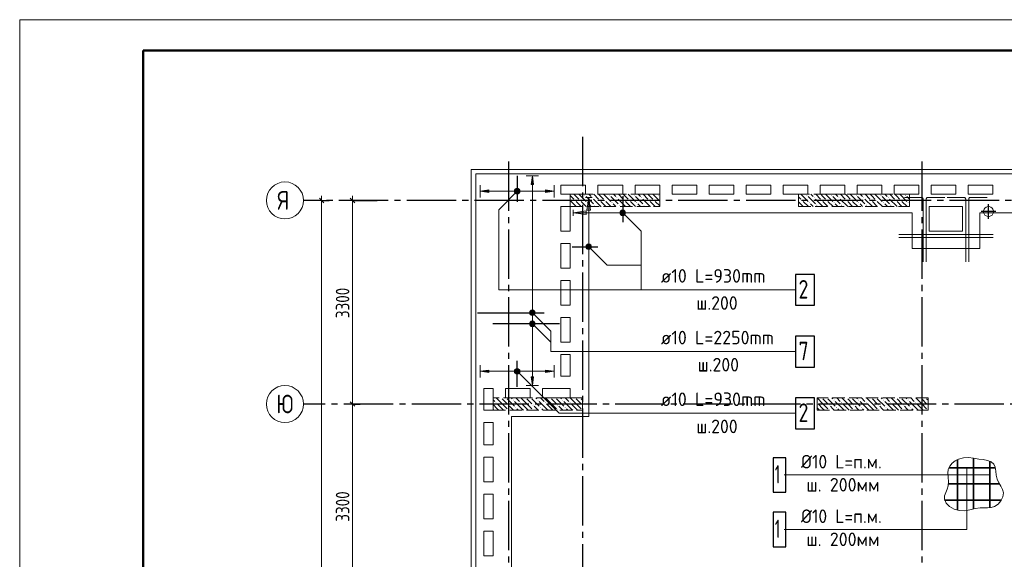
# Model space of a CAD drawing. Header units: millimetres. Extents: x 0 to 31770, y 0 to 42000.
# Tile 7 of 13: x 0 to 15960, y 33253 to 42000. Entities that reach past the tile are written whole.
import ezdxf

# ---------------------------------------------------------------- set-up
doc = ezdxf.new("R2010")
doc.units = ezdxf.units.MM
doc.linetypes.add('______2', pattern=[270, 200, -70])
doc.linetypes.add('______5', pattern=[1100, 800, -100, 100, -100])
for name, color, linetype, lineweight in [('Standard', 7, 'Continuous', 25), ('ЖБ Перекрытие верхний уровень', 7, 'Continuous', 35), ('ЖБ Пилон', 7, 'Continuous', 35), ('Обрамление проемов стержнями', 7, 'Continuous', 25), ('Оси', 40, '______5', 18), ('Позиционная метка линия выноска', 7, 'Continuous', 13), ('Позиционная метка номер позиции', 7, 'Continuous', 13)]:
    doc.layers.add(name, color=color, linetype=linetype, lineweight=lineweight)
doc.layers.add('Обрамление П-обр. равн.', color=7, linetype='Continuous', lineweight=25, true_color=0x5f1e0f)
doc.styles.add('GOST 2.304-81', font='txt')
doc.styles.add('ISOCPEUR', font='txt')

msp = doc.modelspace()

# ---------------------------------------------------------------- hatches: boundary and pattern name
at = {"layer": 'ЖБ Пилон', "linetype": 'Continuous', "lineweight": 18, "transparency": 33554687}
for points in [[(9154, 39153), (9161, 39160), (9167, 39153), (9161, 39147)], [(9274, 39113), (9281, 39120), (9287, 39113), (9281, 39107)], [(9554, 39153), (9561, 39160), (9567, 39153), (9561, 39147)], [(9674, 39113), (9681, 39120), (9687, 39113), (9681, 39107)], [(9954, 39153), (9961, 39160), (9967, 39153), (9961, 39147)], [(10074, 39113), (10081, 39120), (10087, 39113), (10081, 39107)], [(10354, 39153), (10361, 39160), (10367, 39153), (10361, 39147)], [(12754, 39153), (12761, 39160), (12767, 39153), (12761, 39147)], [(12874, 39113), (12881, 39120), (12887, 39113), (12881, 39107)], [(13154, 39153), (13161, 39160), (13167, 39153), (13161, 39147)], [(13274, 39113), (13281, 39120), (13287, 39113), (13281, 39107)], [(13554, 39153), (13561, 39160), (13567, 39153), (13561, 39147)], [(13674, 39113), (13681, 39120), (13687, 39113), (13681, 39107)], [(13954, 39153), (13961, 39160), (13967, 39153), (13961, 39147)], [(14074, 39113), (14081, 39120), (14087, 39113), (14081, 39107)], [(14354, 39153), (14361, 39160), (14367, 39153), (14361, 39147)], [(8924, 38997), (8927, 38993), (8924, 38990)], [(8994, 39073), (9001, 39080), (9007, 39073), (9001, 39067)], [(9074, 39073), (9081, 39080), (9087, 39073), (9081, 39067)], [(9194, 39033), (9201, 39040), (9207, 39033), (9201, 39027)], [(9314, 38993), (9321, 39000), (9327, 38993), (9321, 38987)], [(9394, 39073), (9401, 39080), (9407, 39073), (9401, 39067)], [(9474, 39073), (9481, 39080), (9487, 39073), (9481, 39067)], [(9594, 39033), (9601, 39040), (9607, 39033), (9601, 39027)], [(9714, 38993), (9721, 39000), (9727, 38993), (9721, 38987)], [(9794, 39073), (9801, 39080), (9807, 39073), (9801, 39067)], [(9874, 39073), (9881, 39080), (9887, 39073), (9881, 39067)], [(9994, 39033), (10001, 39040), (10007, 39033), (10001, 39027)], [(10114, 38993), (10121, 39000), (10127, 38993), (10121, 38987)], [(10194, 39073), (10201, 39080), (10207, 39073), (10201, 39067)], [(10274, 39073), (10281, 39080), (10287, 39073), (10281, 39067)], [(12674, 39073), (12681, 39080), (12687, 39073), (12681, 39067)], [(12794, 39033), (12801, 39040), (12807, 39033), (12801, 39027)], [(12914, 38993), (12921, 39000), (12927, 38993), (12921, 38987)], [(12994, 39073), (13001, 39080), (13007, 39073), (13001, 39067)], [(13074, 39073), (13081, 39080), (13087, 39073), (13081, 39067)], [(13194, 39033), (13201, 39040), (13207, 39033), (13201, 39027)], [(13314, 38993), (13321, 39000), (13327, 38993), (13321, 38987)], [(13394, 39073), (13401, 39080), (13407, 39073), (13401, 39067)], [(13474, 39073), (13481, 39080), (13487, 39073), (13481, 39067)], [(13594, 39033), (13601, 39040), (13607, 39033), (13601, 39027)], [(13714, 38993), (13721, 39000), (13727, 38993), (13721, 38987)], [(13794, 39073), (13801, 39080), (13807, 39073), (13801, 39067)], [(13874, 39073), (13881, 39080), (13887, 39073), (13881, 39067)], [(13994, 39033), (14001, 39040), (14007, 39033), (14001, 39027)], [(14114, 38993), (14121, 39000), (14127, 38993), (14121, 38987)], [(14194, 39073), (14201, 39080), (14207, 39073), (14201, 39067)], [(14274, 39073), (14281, 39080), (14287, 39073), (14281, 39067)], [(14394, 39033), (14401, 39040), (14407, 39033), (14401, 39027)], [(7714, 35793), (7721, 35800), (7727, 35793), (7721, 35787)], [(7804, 35870), (7801, 35867), (7798, 35870)], [(7884, 35870), (7881, 35867), (7878, 35870)], [(7914, 35753), (7921, 35760), (7927, 35753), (7921, 35747)], [(7994, 35833), (8001, 35840), (8007, 35833), (8001, 35827)], [(8114, 35793), (8121, 35800), (8127, 35793), (8121, 35787)], [(8204, 35870), (8201, 35867), (8198, 35870)], [(8284, 35870), (8281, 35867), (8278, 35870)], [(8314, 35753), (8321, 35760), (8327, 35753), (8321, 35747)], [(8394, 35833), (8401, 35840), (8407, 35833), (8401, 35827)], [(8514, 35793), (8521, 35800), (8527, 35793), (8521, 35787)], [(8604, 35870), (8601, 35867), (8598, 35870)], [(8684, 35870), (8681, 35867), (8678, 35870)], [(8714, 35753), (8721, 35760), (8727, 35753), (8721, 35747)], [(8794, 35833), (8801, 35840), (8807, 35833), (8801, 35827)], [(8914, 35793), (8921, 35800), (8927, 35793), (8921, 35787)], [(9004, 35870), (9001, 35867), (8998, 35870)], [(9084, 35870), (9081, 35867), (9078, 35870)], [(9114, 35753), (9121, 35760), (9124, 35757), (9124, 35750), (9121, 35747)], [(12924, 35797), (12927, 35793), (12924, 35790)], [(13004, 35870), (13001, 35867), (12998, 35870)], [(13084, 35870), (13081, 35867), (13078, 35870)], [(13114, 35753), (13121, 35760), (13127, 35753), (13121, 35747)], [(13194, 35833), (13201, 35840), (13207, 35833), (13201, 35827)], [(13314, 35793), (13321, 35800), (13327, 35793), (13321, 35787)], [(13404, 35870), (13401, 35867), (13398, 35870)], [(13484, 35870), (13481, 35867), (13478, 35870)], [(13514, 35753), (13521, 35760), (13527, 35753), (13521, 35747)], [(13594, 35833), (13601, 35840), (13607, 35833), (13601, 35827)], [(13714, 35793), (13721, 35800), (13727, 35793), (13721, 35787)], [(13804, 35870), (13801, 35867), (13798, 35870)], [(13884, 35870), (13881, 35867), (13878, 35870)], [(13914, 35753), (13921, 35760), (13927, 35753), (13921, 35747)], [(13994, 35833), (14001, 35840), (14007, 35833), (14001, 35827)], [(14114, 35793), (14121, 35800), (14127, 35793), (14121, 35787)], [(14204, 35870), (14201, 35867), (14198, 35870)], [(14284, 35870), (14281, 35867), (14278, 35870)], [(14314, 35753), (14321, 35760), (14327, 35753), (14321, 35747)], [(14394, 35833), (14401, 35840), (14407, 35833), (14401, 35827)], [(14514, 35793), (14521, 35800), (14527, 35793), (14521, 35787)], [(14604, 35870), (14601, 35867), (14598, 35870)], [(14684, 35870), (14681, 35867), (14678, 35870)], [(14714, 35753), (14721, 35760), (14724, 35757), (14724, 35750), (14721, 35747)], [(7914, 35673), (7921, 35680), (7927, 35673), (7924, 35670), (7918, 35670)], [(8034, 35713), (8041, 35720), (8047, 35713), (8041, 35707)], [(8314, 35673), (8321, 35680), (8327, 35673), (8324, 35670), (8318, 35670)], [(8434, 35713), (8441, 35720), (8447, 35713), (8441, 35707)], [(8714, 35673), (8721, 35680), (8727, 35673), (8724, 35670), (8718, 35670)], [(8834, 35713), (8841, 35720), (8847, 35713), (8841, 35707)], [(9114, 35673), (9121, 35680), (9124, 35677), (9124, 35670), (9118, 35670)], [(13114, 35673), (13121, 35680), (13127, 35673), (13124, 35670), (13118, 35670)], [(13234, 35713), (13241, 35720), (13247, 35713), (13241, 35707)], [(13514, 35673), (13521, 35680), (13527, 35673), (13524, 35670), (13518, 35670)], [(13634, 35713), (13641, 35720), (13647, 35713), (13641, 35707)], [(13914, 35673), (13921, 35680), (13927, 35673), (13924, 35670), (13918, 35670)], [(14034, 35713), (14041, 35720), (14047, 35713), (14041, 35707)], [(14314, 35673), (14321, 35680), (14327, 35673), (14324, 35670), (14318, 35670)], [(14434, 35713), (14441, 35720), (14447, 35713), (14441, 35707)], [(14714, 35673), (14721, 35680), (14724, 35677), (14724, 35670), (14718, 35670)]]:
    msp.add_hatch(color=7, dxfattribs=at).paths.add_polyline_path(points, flags=16)
at = {"layer": 'Обрамление П-обр. равн.', "linetype": 'Continuous', "lineweight": 13, "transparency": 33554687}
for points in [[(8330, 39330), (8310, 39470), (8290, 39330)], [(8032, 39201), (8032, 39239), (8026, 39220)], [(8032, 39239), (8045, 39188), (8045, 39252)], [(8032, 39239), (8032, 39201), (8045, 39188)], [(8045, 39252), (8064, 39182), (8064, 39257)], [(8045, 39252), (8045, 39188), (8064, 39182)], [(8064, 39257), (8064, 39182), (8083, 39188)], [(8064, 39257), (8083, 39188), (8083, 39252)], [(8083, 39252), (8083, 39188), (8096, 39201)], [(8083, 39252), (8096, 39201), (8096, 39239)], [(8096, 39239), (8096, 39201), (8102, 39220)], [(8524, 39200), (8664, 39220), (8524, 39240)], [(8273, 37070), (8348, 37070), (8342, 37089)], [(8273, 37070), (8342, 37089), (8278, 37089)], [(8278, 37051), (8348, 37070), (8273, 37070)], [(8278, 37089), (8342, 37089), (8329, 37102)], [(8278, 37089), (8329, 37102), (8291, 37102)], [(8278, 37051), (8342, 37051), (8348, 37070)], [(8291, 37038), (8342, 37051), (8278, 37051)], [(8291, 37102), (8329, 37102), (8310, 37108)], [(8291, 37038), (8329, 37038), (8342, 37051)], [(8329, 37038), (8291, 37038), (8310, 37033)], [(8032, 36281), (8032, 36319), (8026, 36300)], [(8032, 36319), (8045, 36268), (8045, 36332)], [(8032, 36319), (8032, 36281), (8045, 36268)], [(8045, 36332), (8064, 36262), (8064, 36338)], [(8045, 36332), (8045, 36268), (8064, 36262)], [(8064, 36338), (8064, 36262), (8083, 36268)], [(8064, 36338), (8083, 36268), (8083, 36332)], [(8083, 36332), (8083, 36268), (8096, 36281)], [(8083, 36332), (8096, 36281), (8096, 36319)], [(8096, 36319), (8096, 36281), (8102, 36300)], [(8524, 36280), (8664, 36300), (8524, 36320)]]:
    msp.add_hatch(color=7, dxfattribs=at).paths.add_polyline_path(points)
for points in [[(7604, 39200), (7464, 39220), (7604, 39240)], [(7604, 36280), (7464, 36300), (7604, 36320)], [(8330, 36210), (8310, 36070), (8290, 36210)]]:
    msp.add_hatch(color=7, dxfattribs=at).paths.add_polyline_path(points, flags=16)
at = {"layer": 'Позиционная метка линия выноска', "linetype": 'Continuous', "lineweight": 13, "transparency": 33554687}
for points in [[(9194, 38910), (9224, 39120), (9254, 38910)], [(9184, 38840), (8974, 38870), (9184, 38900)]]:
    msp.add_hatch(color=7, dxfattribs=at).paths.add_polyline_path(points, flags=16)
at = {"layer": 'Позиционная метка номер позиции', "linetype": 'Continuous', "lineweight": 13, "transparency": 33554687}
for points in [[(8107, 39209), (8053, 39263), (8032, 39252)], [(8107, 39231), (8075, 39263), (8053, 39263)], [(8107, 39231), (8053, 39263), (8107, 39209)], [(8075, 39263), (8107, 39231), (8096, 39252)], [(8096, 39188), (8032, 39252), (8021, 39231)], [(8096, 39188), (8021, 39231), (8075, 39177)], [(8075, 39177), (8021, 39231), (8021, 39209)], [(8075, 39177), (8021, 39209), (8053, 39177)], [(8053, 39177), (8021, 39209), (8032, 39188)], [(8107, 39209), (8032, 39252), (8096, 39188)], [(9731, 38881), (9763, 38913), (9742, 38902)], [(9763, 38913), (9731, 38881), (9731, 38859)], [(9763, 38913), (9731, 38859), (9785, 38913)], [(9785, 38913), (9731, 38859), (9742, 38838)], [(9785, 38913), (9742, 38838), (9806, 38902)], [(9806, 38902), (9742, 38838), (9763, 38827)], [(9806, 38902), (9763, 38827), (9817, 38881)], [(9817, 38881), (9763, 38827), (9785, 38827)], [(9817, 38881), (9785, 38827), (9817, 38859)], [(9817, 38859), (9785, 38827), (9806, 38838)], [(9181, 38331), (9213, 38363), (9192, 38352)], [(9213, 38363), (9181, 38331), (9181, 38309)], [(9213, 38363), (9181, 38309), (9235, 38363)], [(9235, 38363), (9181, 38309), (9192, 38288)], [(9235, 38363), (9192, 38288), (9256, 38352)], [(9256, 38352), (9192, 38288), (9213, 38277)], [(9256, 38352), (9213, 38277), (9267, 38331)], [(9267, 38331), (9213, 38277), (9235, 38277)], [(9267, 38331), (9235, 38277), (9267, 38309)], [(9267, 38309), (9235, 38277), (9256, 38288)], [(8267, 37261), (8299, 37293), (8278, 37282)], [(8299, 37293), (8267, 37261), (8267, 37239)], [(8299, 37293), (8267, 37239), (8322, 37293)], [(8322, 37293), (8267, 37239), (8278, 37218)], [(8322, 37293), (8278, 37218), (8342, 37282)], [(8342, 37282), (8278, 37218), (8299, 37207)], [(8342, 37282), (8299, 37207), (8353, 37261)], [(8353, 37261), (8299, 37207), (8322, 37207)], [(8353, 37261), (8322, 37207), (8353, 37239)], [(8353, 37239), (8322, 37207), (8342, 37218)], [(8267, 37081), (8299, 37113), (8278, 37102)], [(8299, 37113), (8267, 37081), (8267, 37059)], [(8299, 37113), (8267, 37059), (8322, 37113)], [(8322, 37113), (8267, 37059), (8278, 37038)], [(8322, 37113), (8278, 37038), (8342, 37102)], [(8342, 37102), (8278, 37038), (8299, 37027)], [(8342, 37102), (8299, 37027), (8353, 37081)], [(8353, 37081), (8299, 37027), (8322, 37027)], [(8353, 37081), (8322, 37027), (8353, 37059)], [(8353, 37059), (8322, 37027), (8342, 37038)], [(8021, 36311), (8053, 36343), (8032, 36332)], [(8053, 36343), (8021, 36311), (8021, 36289)], [(8053, 36343), (8021, 36289), (8075, 36343)], [(8075, 36343), (8021, 36289), (8032, 36268)], [(8075, 36343), (8032, 36268), (8096, 36332)], [(8096, 36332), (8032, 36268), (8053, 36257)], [(8096, 36332), (8053, 36257), (8107, 36311)], [(8107, 36311), (8053, 36257), (8075, 36257)], [(8107, 36311), (8075, 36257), (8107, 36289)], [(8107, 36289), (8075, 36257), (8096, 36268)]]:
    msp.add_hatch(color=7, dxfattribs=at).paths.add_polyline_path(points)

# ---------------------------------------------------------------- linework, layer by layer
at = {"layer": 'Standard', "color": 7, "linetype": 'Continuous', "lineweight": 25, "transparency": 33554687}
for p, q in [((4857, 39108), (4931, 39033)), ((5357, 39108), (5431, 39033)), ((5357, 35808), (5431, 35733))]:
    msp.add_line(p, q, dxfattribs=at)
at = {"layer": 'Standard', "color": 7, "linetype": 'Continuous', "lineweight": 13, "transparency": 33554687}
for p, q in [((4894, 39070), (4894, 39145)), ((5394, 39070), (5394, 39145)), ((5394, 35770), (5394, 32470))]:
    msp.add_line(p, q, dxfattribs=at)
at = {"layer": 'Standard', "color": 251, "linetype": 'Continuous', "lineweight": -3, "true_color": 0x656565, "transparency": 33554687}
for p, q in [((4894, 39070), (4769, 39070)), ((4894, 39070), (5019, 39070)), ((4894, 39070), (4894, 39070)), ((5394, 39070), (5269, 39070)), ((5394, 39070), (5519, 39070)), ((5394, 39070), (5794, 39070)), ((5394, 35770), (5269, 35770)), ((5394, 35770), (5519, 35770)), ((5394, 35770), (5394, 35770))]:
    msp.add_line(p, q, dxfattribs=at)
at = {"layer": 'Standard', "color": 8, "linetype": '______5', "lineweight": -3, "transparency": 33554687}
for p, q in [((15704, 38770), (15704, 39010)), ((15824, 38890), (15584, 38890))]:
    msp.add_line(p, q, dxfattribs=at)
at = {"layer": 'Standard', "color": 7, "linetype": 'Continuous', "lineweight": 13, "transparency": 33554687}
msp.add_lwpolyline([(0, 0), (29700, 0), (29700, 42000), (0, 42000), (0, 0)], close=True, dxfattribs=at)
at = {"layer": 'Standard', "color": 7, "linetype": 'Continuous', "lineweight": 50, "transparency": 33554687}
msp.add_lwpolyline([(2000, 41500), (29200, 41500), (29200, 500), (2000, 500), (2000, 41500)], close=True, dxfattribs=at)
at = {"layer": 'Standard', "color": 254, "linetype": 'Continuous', "lineweight": 18, "true_color": 0xc4c4ff, "transparency": 33554687}
msp.add_lwpolyline([(7319, 17859), (22425, 17859), (22425, 39571), (7319, 39571), (7319, 17859)], dxfattribs=at)
at = {"layer": 'Standard', "color": 7, "linetype": 'Continuous', "lineweight": 13, "transparency": 33554687}
for points in [[(4894, 39070), (4894, 28141), (4894, 28141), (4894, 18030)], [(5394, 39070), (5394, 37060), (5394, 37060), (5394, 35770)]]:
    msp.add_lwpolyline(points, dxfattribs=at)
at = {"layer": 'ЖБ Перекрытие верхний уровень', "color": 7, "linetype": 'Continuous', "lineweight": 18, "transparency": 33554687}
for p, q in [((22354, 39500), (7394, 39500)), ((7394, 39500), (7394, 17930)), ((8774, 39170), (8774, 39320)), ((8774, 39320), (9174, 39320)), ((9174, 39320), (9174, 39170)), ((9374, 39170), (9374, 39320)), ((9374, 39320), (9774, 39320)), ((9774, 39320), (9774, 39170)), ((9974, 39170), (9974, 39320)), ((9974, 39320), (10374, 39320)), ((10374, 39320), (10374, 39170)), ((10574, 39170), (10574, 39320)), ((10574, 39320), (10974, 39320)), ((10974, 39320), (10974, 39170)), ((11174, 39170), (11174, 39320)), ((11174, 39320), (11574, 39320)), ((11574, 39320), (11574, 39170)), ((11774, 39170), (11774, 39320)), ((11774, 39320), (12174, 39320)), ((12174, 39320), (12174, 39170)), ((12374, 39170), (12374, 39320)), ((12374, 39320), (12774, 39320)), ((12774, 39320), (12774, 39170)), ((12974, 39170), (12974, 39320)), ((12974, 39320), (13374, 39320)), ((13374, 39320), (13374, 39170)), ((13574, 39170), (13574, 39320)), ((13574, 39320), (13974, 39320)), ((13974, 39320), (13974, 39170)), ((14174, 39170), (14174, 39320)), ((14174, 39320), (14574, 39320)), ((14574, 39320), (14574, 39170)), ((14774, 39170), (14774, 39320)), ((14774, 39320), (15174, 39320)), ((15174, 39320), (15174, 39170)), ((15374, 39170), (15374, 39320)), ((15374, 39320), (15774, 39320)), ((15774, 39320), (15774, 39170)), ((9174, 39170), (8774, 39170)), ((9774, 39170), (9374, 39170)), ((10374, 39170), (9974, 39170)), ((10974, 39170), (10574, 39170)), ((11574, 39170), (11174, 39170)), ((12174, 39170), (11774, 39170)), ((12774, 39170), (12374, 39170)), ((13374, 39170), (12974, 39170)), ((13974, 39170), (13574, 39170)), ((14574, 39170), (14174, 39170)), ((15174, 39170), (14774, 39170)), ((15774, 39170), (15374, 39170)), ((8774, 38570), (8774, 38970)), ((8774, 38970), (8924, 38970)), ((8924, 38970), (8924, 38570)), ((15284, 38970), (14744, 38970)), ((14744, 38970), (14744, 38570)), ((15284, 38570), (15284, 38970)), ((15647, 38947), (15632, 38927)), ((15667, 38962), (15647, 38947)), ((15691, 38970), (15667, 38962)), ((15717, 38970), (15691, 38970)), ((15741, 38962), (15717, 38970)), ((15761, 38947), (15741, 38962)), ((15776, 38927), (15761, 38947)), ((15632, 38927), (15624, 38903)), ((15624, 38903), (15624, 38877)), ((15624, 38877), (15632, 38853)), ((15632, 38853), (15647, 38833)), ((15647, 38833), (15667, 38818)), ((15667, 38818), (15691, 38810)), ((15691, 38810), (15717, 38810)), ((15717, 38810), (15741, 38818)), ((15741, 38818), (15761, 38833)), ((15761, 38833), (15776, 38853)), ((15784, 38903), (15776, 38927)), ((15776, 38853), (15784, 38877)), ((15784, 38877), (15784, 38903)), ((8924, 38570), (8774, 38570)), ((14744, 38570), (15284, 38570)), ((8774, 37970), (8774, 38370)), ((8774, 38370), (8924, 38370)), ((8924, 38370), (8924, 37970)), ((8924, 37970), (8774, 37970)), ((8774, 37370), (8774, 37770)), ((8774, 37770), (8924, 37770)), ((8924, 37770), (8924, 37370)), ((8924, 37370), (8774, 37370)), ((8774, 36770), (8774, 37170)), ((8774, 37170), (8924, 37170)), ((8924, 37170), (8924, 36770)), ((8924, 36770), (8774, 36770)), ((8774, 36220), (8774, 36570)), ((8774, 36570), (8924, 36570)), ((8924, 36570), (8924, 36220)), ((8924, 36220), (8774, 36220)), ((7524, 35670), (7524, 36020)), ((7524, 36020), (7674, 36020)), ((7674, 36020), (7674, 35670)), ((7874, 35870), (7874, 36020)), ((7874, 36020), (8274, 36020)), ((8274, 36020), (8274, 35870)), ((8474, 35870), (8474, 36020)), ((8474, 36020), (8924, 36020)), ((8924, 36020), (8924, 35870)), ((8274, 35870), (7874, 35870)), ((8924, 35870), (8474, 35870)), ((7674, 35670), (7524, 35670)), ((7524, 35110), (7524, 35470)), ((7524, 35470), (7674, 35470)), ((7674, 35470), (7674, 35110)), ((7674, 35110), (7524, 35110)), ((7524, 34510), (7524, 34910)), ((7524, 34910), (7674, 34910)), ((7674, 34910), (7674, 34510)), ((7674, 34510), (7524, 34510)), ((7524, 33910), (7524, 34310)), ((7524, 34310), (7674, 34310)), ((7674, 34310), (7674, 33910)), ((7674, 33910), (7524, 33910)), ((7524, 33310), (7524, 33710)), ((7524, 33710), (7674, 33710)), ((7674, 33710), (7674, 33310)), ((7674, 33310), (7524, 33310))]:
    msp.add_line(p, q, dxfattribs=at)
at = {"layer": 'ЖБ Пилон', "color": 253, "linetype": '______2', "lineweight": 13, "true_color": 0xa0a0a0, "transparency": 33554687}
for p, q in [((10374, 39170), (8924, 39170)), ((8924, 39170), (8924, 38970)), ((10374, 38970), (10374, 39170)), ((14424, 39170), (12624, 39170)), ((12624, 39170), (12624, 38970)), ((14424, 38970), (14424, 39170)), ((8924, 38970), (10374, 38970)), ((12624, 38970), (14424, 38970)), ((9124, 35870), (7674, 35870)), ((7674, 35870), (7674, 35670)), ((9124, 35670), (9124, 35870)), ((14724, 35870), (12924, 35870)), ((12924, 35870), (12924, 35670)), ((14724, 35670), (14724, 35870)), ((7674, 35670), (9124, 35670)), ((12924, 35670), (14724, 35670))]:
    msp.add_line(p, q, dxfattribs=at)
at = {"layer": 'ЖБ Пилон', "color": 9, "linetype": 'Continuous', "lineweight": 18, "true_color": 0xc7c7c7, "transparency": 33554687}
for p, q in [((8924, 39150), (8981, 39093)), ((9021, 39133), (8984, 39170)), ((9061, 39093), (9021, 39133)), ((9064, 39170), (9181, 39053)), ((9181, 39133), (9301, 39013)), ((9224, 39170), (9261, 39133)), ((9304, 39170), (9381, 39093)), ((9421, 39133), (9384, 39170)), ((9461, 39093), (9421, 39133)), ((9464, 39170), (9581, 39053)), ((9581, 39133), (9701, 39013)), ((9624, 39170), (9661, 39133)), ((9704, 39170), (9781, 39093)), ((9821, 39133), (9784, 39170)), ((9861, 39093), (9821, 39133)), ((9864, 39170), (9981, 39053)), ((9981, 39133), (10101, 39013)), ((10024, 39170), (10061, 39133)), ((10104, 39170), (10181, 39093)), ((10221, 39133), (10184, 39170)), ((10261, 39093), (10221, 39133)), ((10264, 39170), (10374, 39060)), ((12661, 39093), (12624, 39130)), ((12664, 39170), (12781, 39053)), ((12781, 39133), (12901, 39013)), ((12824, 39170), (12861, 39133)), ((12904, 39170), (12981, 39093)), ((13021, 39133), (12984, 39170)), ((13061, 39093), (13021, 39133)), ((13064, 39170), (13181, 39053)), ((13181, 39133), (13301, 39013)), ((13224, 39170), (13261, 39133)), ((13304, 39170), (13381, 39093)), ((13421, 39133), (13384, 39170)), ((13461, 39093), (13421, 39133)), ((13464, 39170), (13581, 39053)), ((13581, 39133), (13701, 39013)), ((13624, 39170), (13661, 39133)), ((13704, 39170), (13781, 39093)), ((13821, 39133), (13784, 39170)), ((13861, 39093), (13821, 39133)), ((13864, 39170), (13981, 39053)), ((13981, 39133), (14101, 39013)), ((14024, 39170), (14061, 39133)), ((14104, 39170), (14181, 39093)), ((14221, 39133), (14184, 39170)), ((14261, 39093), (14221, 39133)), ((14264, 39170), (14381, 39053)), ((14381, 39133), (14424, 39090)), ((9021, 38973), (8924, 39070)), ((8941, 38973), (8944, 38970)), ((9021, 39053), (9101, 38973)), ((9021, 38973), (9024, 38970)), ((9101, 39053), (9184, 38970)), ((9264, 38970), (9221, 39013)), ((9421, 38973), (9301, 39093)), ((9341, 38973), (9344, 38970)), ((9421, 39053), (9501, 38973)), ((9421, 38973), (9424, 38970)), ((9501, 39053), (9584, 38970)), ((9664, 38970), (9621, 39013)), ((9821, 38973), (9701, 39093)), ((9741, 38973), (9744, 38970)), ((9821, 39053), (9901, 38973)), ((9821, 38973), (9824, 38970)), ((9901, 39053), (9984, 38970)), ((10064, 38970), (10021, 39013)), ((10221, 38973), (10101, 39093)), ((10141, 38973), (10144, 38970)), ((10221, 39053), (10301, 38973)), ((10221, 38973), (10224, 38970)), ((10301, 39053), (10374, 38980)), ((12624, 39050), (12701, 38973)), ((12624, 38970), (12624, 38970)), ((12701, 39053), (12784, 38970)), ((12864, 38970), (12821, 39013)), ((13021, 38973), (12901, 39093)), ((12941, 38973), (12944, 38970)), ((13021, 39053), (13101, 38973)), ((13021, 38973), (13024, 38970)), ((13101, 39053), (13184, 38970)), ((13264, 38970), (13221, 39013)), ((13421, 38973), (13301, 39093)), ((13341, 38973), (13344, 38970)), ((13421, 39053), (13501, 38973)), ((13421, 38973), (13424, 38970)), ((13501, 39053), (13584, 38970)), ((13664, 38970), (13621, 39013)), ((13821, 38973), (13701, 39093)), ((13741, 38973), (13744, 38970)), ((13821, 39053), (13901, 38973)), ((13821, 38973), (13824, 38970)), ((13901, 39053), (13984, 38970)), ((14064, 38970), (14021, 39013)), ((14221, 38973), (14101, 39093)), ((14141, 38973), (14144, 38970)), ((14221, 39053), (14301, 38973)), ((14221, 38973), (14224, 38970)), ((14301, 39053), (14384, 38970)), ((14424, 39010), (14421, 39013)), ((7674, 35840), (7701, 35813)), ((7741, 35693), (7674, 35760)), ((7821, 35773), (7724, 35870)), ((7741, 35773), (7821, 35693)), ((7821, 35853), (7901, 35773)), ((7821, 35773), (7901, 35693)), ((7901, 35853), (8021, 35733)), ((7964, 35870), (7981, 35853)), ((8141, 35693), (8021, 35813)), ((8044, 35870), (8101, 35813)), ((8221, 35773), (8124, 35870)), ((8141, 35773), (8221, 35693)), ((8221, 35853), (8301, 35773)), ((8221, 35773), (8301, 35693)), ((8301, 35853), (8421, 35733)), ((8364, 35870), (8381, 35853)), ((8541, 35693), (8421, 35813)), ((8444, 35870), (8501, 35813)), ((8621, 35773), (8524, 35870)), ((8541, 35773), (8621, 35693)), ((8621, 35853), (8701, 35773)), ((8621, 35773), (8701, 35693)), ((8701, 35853), (8821, 35733)), ((8764, 35870), (8781, 35853)), ((8941, 35693), (8821, 35813)), ((8844, 35870), (8901, 35813)), ((9021, 35773), (8924, 35870)), ((8941, 35773), (9021, 35693)), ((9021, 35853), (9101, 35773)), ((9021, 35773), (9101, 35693)), ((9101, 35853), (9124, 35830)), ((13021, 35773), (12924, 35870)), ((12941, 35773), (13021, 35693)), ((13021, 35853), (13101, 35773)), ((13021, 35773), (13101, 35693)), ((13101, 35853), (13221, 35733)), ((13164, 35870), (13181, 35853)), ((13341, 35693), (13221, 35813)), ((13244, 35870), (13301, 35813)), ((13421, 35773), (13324, 35870)), ((13341, 35773), (13421, 35693)), ((13421, 35853), (13501, 35773)), ((13421, 35773), (13501, 35693)), ((13501, 35853), (13621, 35733)), ((13564, 35870), (13581, 35853)), ((13741, 35693), (13621, 35813)), ((13644, 35870), (13701, 35813)), ((13821, 35773), (13724, 35870)), ((13741, 35773), (13821, 35693)), ((13821, 35853), (13901, 35773)), ((13821, 35773), (13901, 35693)), ((13901, 35853), (14021, 35733)), ((13964, 35870), (13981, 35853)), ((14141, 35693), (14021, 35813)), ((14044, 35870), (14101, 35813)), ((14221, 35773), (14124, 35870)), ((14141, 35773), (14221, 35693)), ((14221, 35853), (14301, 35773)), ((14221, 35773), (14301, 35693)), ((14301, 35853), (14421, 35733)), ((14364, 35870), (14381, 35853)), ((14541, 35693), (14421, 35813)), ((14444, 35870), (14501, 35813)), ((14621, 35773), (14524, 35870)), ((14541, 35773), (14621, 35693)), ((14621, 35853), (14701, 35773)), ((14621, 35773), (14701, 35693)), ((14701, 35853), (14724, 35830)), ((7674, 35680), (7684, 35670)), ((7741, 35693), (7764, 35670)), ((7821, 35693), (7844, 35670)), ((7981, 35693), (7941, 35733)), ((8004, 35670), (7981, 35693)), ((8061, 35693), (8084, 35670)), ((8141, 35693), (8164, 35670)), ((8221, 35693), (8244, 35670)), ((8381, 35693), (8341, 35733)), ((8404, 35670), (8381, 35693)), ((8461, 35693), (8484, 35670)), ((8541, 35693), (8564, 35670)), ((8621, 35693), (8644, 35670)), ((8781, 35693), (8741, 35733)), ((8804, 35670), (8781, 35693)), ((8861, 35693), (8884, 35670)), ((8941, 35693), (8964, 35670)), ((9021, 35693), (9044, 35670)), ((12941, 35693), (12924, 35710)), ((12941, 35693), (12964, 35670)), ((13021, 35693), (13044, 35670)), ((13181, 35693), (13141, 35733)), ((13204, 35670), (13181, 35693)), ((13261, 35693), (13284, 35670)), ((13341, 35693), (13364, 35670)), ((13421, 35693), (13444, 35670)), ((13581, 35693), (13541, 35733)), ((13604, 35670), (13581, 35693)), ((13661, 35693), (13684, 35670)), ((13741, 35693), (13764, 35670)), ((13821, 35693), (13844, 35670)), ((13981, 35693), (13941, 35733)), ((14004, 35670), (13981, 35693)), ((14061, 35693), (14084, 35670)), ((14141, 35693), (14164, 35670)), ((14221, 35693), (14244, 35670)), ((14381, 35693), (14341, 35733)), ((14404, 35670), (14381, 35693)), ((14461, 35693), (14484, 35670)), ((14541, 35693), (14564, 35670)), ((14621, 35693), (14644, 35670))]:
    msp.add_line(p, q, dxfattribs=at)
at = {"layer": 'Обрамление П-обр. равн.', "color": 7, "linetype": 'Continuous', "lineweight": 25, "transparency": 33554687}
for p, q in [((8064, 39470), (8064, 39050)), ((9774, 39140), (9774, 38720)), ((8954, 38320), (9374, 38320)), ((7419, 37250), (8499, 37250)), ((8749, 37070), (7669, 37070)), ((8064, 36050), (8064, 36470))]:
    msp.add_line(p, q, dxfattribs=at)
at = {"layer": 'Обрамление П-обр. равн.', "color": 251, "linetype": 'Continuous', "lineweight": 13, "true_color": 0x494949, "transparency": 33554687}
for p, q in [((8310, 39470), (8210, 39470)), ((8310, 39470), (8290, 39330)), ((8330, 39330), (8310, 39470)), ((8310, 39470), (8410, 39470)), ((8310, 39470), (8310, 39470)), ((7464, 39220), (7464, 39320)), ((8290, 39330), (8330, 39330)), ((8310, 37100), (8310, 39330)), ((8664, 39220), (8664, 39320)), ((7464, 39220), (7604, 39240)), ((7604, 39200), (7464, 39220)), ((7464, 39220), (7464, 39120)), ((7464, 39220), (7464, 39220)), ((7604, 39240), (7604, 39200)), ((7604, 39220), (8034, 39220)), ((8064, 39257), (8064, 39257)), ((8064, 39182), (8064, 39182)), ((8094, 39220), (8524, 39220)), ((8664, 39220), (8524, 39240)), ((8524, 39240), (8524, 39200)), ((8524, 39200), (8664, 39220)), ((8664, 39220), (8664, 39120)), ((8664, 39220), (8664, 39220)), ((8273, 37070), (8273, 37070)), ((8310, 36210), (8310, 37040)), ((8348, 37070), (8348, 37070)), ((7464, 36300), (7464, 36400)), ((8664, 36300), (8664, 36400)), ((7464, 36300), (7604, 36320)), ((7604, 36280), (7464, 36300)), ((7464, 36300), (7464, 36200)), ((7464, 36300), (7464, 36300)), ((7604, 36320), (7604, 36280)), ((7604, 36300), (8034, 36300)), ((8064, 36338), (8064, 36338)), ((8064, 36262), (8064, 36262)), ((8094, 36300), (8524, 36300)), ((8664, 36300), (8524, 36320)), ((8524, 36320), (8524, 36280)), ((8524, 36280), (8664, 36300)), ((8664, 36300), (8664, 36200)), ((8664, 36300), (8664, 36300)), ((8310, 36070), (8210, 36070)), ((8310, 36070), (8290, 36210)), ((8290, 36210), (8330, 36210)), ((8330, 36210), (8310, 36070)), ((8310, 36070), (8410, 36070)), ((8310, 36070), (8310, 36070))]:
    msp.add_line(p, q, dxfattribs=at)
at = {"layer": 'Обрамление П-обр. равн.', "color": 7, "linetype": 'Continuous', "lineweight": 13, "transparency": 33554687}
for p, q in [((10374, 37620), (12416, 37620)), ((10374, 36620), (12460, 36620)), ((10374, 35620), (12416, 35620))]:
    msp.add_line(p, q, dxfattribs=at)
at = {"layer": 'Обрамление П-обр. равн.', "color": 7, "linetype": 'Continuous', "lineweight": 25, "transparency": 33554687}
for points in [[(12574, 37370), (12884, 37370), (12884, 37870), (12574, 37870), (12574, 37370)], [(12574, 36370), (12884, 36370), (12884, 36870), (12574, 36870), (12574, 36370)], [(12574, 35370), (12884, 35370), (12884, 35870), (12574, 35870), (12574, 35370)]]:
    msp.add_lwpolyline(points, dxfattribs=at)
at = {"layer": 'Обрамление П-обр. равн.', "color": 251, "linetype": 'Continuous', "lineweight": 13, "true_color": 0x494949, "transparency": 33554687}
for centre in [(8064, 39220), (8310, 37070), (8064, 36300)]:
    msp.add_circle(centre, 37.5, dxfattribs=at)
at = {"layer": 'Обрамление проемов стержнями', "color": 7, "linetype": 'Continuous', "lineweight": 18, "transparency": 33554687}
for p, q in [((14249, 38520), (15779, 38520)), ((14249, 38520), (15779, 38520)), ((14249, 38470), (15779, 38470)), ((14249, 38470), (15779, 38470))]:
    msp.add_line(p, q, dxfattribs=at)
for points in [[(14644, 38075), (14644, 39091), (14643, 39097), (14641, 39102), (14639, 39107), (14635, 39111), (14631, 39115), (14626, 39117), (14621, 39119), (14615, 39120), (14344, 39120)], [(14644, 38075), (14644, 39091), (14643, 39097), (14641, 39102), (14639, 39107), (14635, 39111), (14631, 39115), (14626, 39117), (14621, 39119), (14615, 39120), (14344, 39120)], [(14644, 38075), (14644, 39091), (14643, 39097), (14641, 39102), (14639, 39107), (14635, 39111), (14631, 39115), (14626, 39117), (14621, 39119), (14615, 39120), (14344, 39120)], [(14644, 38075), (14644, 39091), (14643, 39097), (14641, 39102), (14639, 39107), (14635, 39111), (14631, 39115), (14626, 39117), (14621, 39119), (14615, 39120), (14344, 39120)], [(14694, 38075), (14694, 39091), (14695, 39097), (14697, 39102), (14699, 39107), (14703, 39111), (14707, 39115), (14712, 39117), (14717, 39119), (14723, 39120), (14994, 39120)], [(14694, 38075), (14694, 39091), (14695, 39097), (14697, 39102), (14699, 39107), (14703, 39111), (14707, 39115), (14712, 39117), (14717, 39119), (14723, 39120), (14994, 39120)], [(14694, 38075), (14694, 39091), (14695, 39097), (14697, 39102), (14699, 39107), (14703, 39111), (14707, 39115), (14712, 39117), (14717, 39119), (14723, 39120), (14994, 39120)], [(14694, 38075), (14694, 39091), (14695, 39097), (14697, 39102), (14699, 39107), (14703, 39111), (14707, 39115), (14712, 39117), (14717, 39119), (14723, 39120), (14994, 39120)], [(15334, 38075), (15334, 39091), (15333, 39097), (15331, 39102), (15328, 39107), (15325, 39111), (15321, 39115), (15316, 39117), (15310, 39119), (15305, 39120), (15034, 39120)], [(15334, 38075), (15334, 39091), (15333, 39097), (15331, 39102), (15328, 39107), (15325, 39111), (15321, 39115), (15316, 39117), (15310, 39119), (15305, 39120), (15034, 39120)], [(15334, 38075), (15334, 39091), (15333, 39097), (15331, 39102), (15328, 39107), (15325, 39111), (15321, 39115), (15316, 39117), (15310, 39119), (15305, 39120), (15034, 39120)], [(15334, 38075), (15334, 39091), (15333, 39097), (15331, 39102), (15328, 39107), (15325, 39111), (15321, 39115), (15316, 39117), (15310, 39119), (15305, 39120), (15034, 39120)], [(15384, 38075), (15384, 39091), (15385, 39097), (15386, 39102), (15389, 39107), (15393, 39111), (15397, 39115), (15402, 39117), (15407, 39119), (15413, 39120), (15684, 39120)], [(15384, 38075), (15384, 39091), (15385, 39097), (15386, 39102), (15389, 39107), (15393, 39111), (15397, 39115), (15402, 39117), (15407, 39119), (15413, 39120), (15684, 39120)], [(15384, 38075), (15384, 39091), (15385, 39097), (15386, 39102), (15389, 39107), (15393, 39111), (15397, 39115), (15402, 39117), (15407, 39119), (15413, 39120), (15684, 39120)], [(15384, 38075), (15384, 39091), (15385, 39097), (15386, 39102), (15389, 39107), (15393, 39111), (15397, 39115), (15402, 39117), (15407, 39119), (15413, 39120), (15684, 39120)]]:
    msp.add_lwpolyline(points, dxfattribs=at)
at = {"layer": 'Оси', "color": 8, "linetype": '______5', "lineweight": -3, "transparency": 33554687}
for p, q in [((9124, 40100), (9124, 15930)), ((7924, 39700), (7924, 15930)), ((14624, 39700), (14624, 15930)), ((23574, 39070), (4600, 39070)), ((22554, 35770), (4600, 35770))]:
    msp.add_line(p, q, dxfattribs=at)
at = {"layer": 'Оси', "color": 7, "linetype": 'Continuous', "lineweight": 13, "transparency": 33554687}
for centre in [(4300, 39070), (4300, 35770)]:
    msp.add_circle(centre, 300, dxfattribs=at)
at = {"layer": 'Позиционная метка линия выноска', "color": 251, "linetype": 'Continuous', "lineweight": 13, "true_color": 0x494949, "transparency": 33554687}
for p, q in [((9274, 39120), (9174, 39120)), ((9194, 38910), (9224, 39120)), ((9224, 39120), (9224, 39120)), ((9224, 39120), (9224, 39120)), ((9224, 39120), (9224, 39120)), ((9224, 39120), (9254, 38910)), ((8974, 38920), (8974, 38820)), ((8974, 38870), (9184, 38900)), ((8974, 38870), (8974, 38870)), ((8974, 38870), (8974, 38870)), ((8974, 38870), (8974, 38870)), ((9184, 38840), (8974, 38870)), ((9184, 38900), (9184, 38840)), ((9184, 38870), (9199, 38870)), ((9254, 38910), (9194, 38910)), ((9224, 38910), (9224, 38895))]:
    msp.add_line(p, q, dxfattribs=at)
for points in [[(9224, 39120), (9224, 35570), (7974, 35570), (7974, 32050), (9224, 32050), (9224, 25050), (7974, 25050), (7974, 21530), (9224, 21530), (9224, 18230), (14464, 18230), (14464, 18810), (15564, 18810), (15564, 18230), (21974, 18230)], [(8974, 38870), (14464, 38870), (14464, 38290), (15564, 38290), (15564, 38870), (21724, 38870), (21724, 32660), (16144, 32660), (16144, 26770), (16644, 26770), (16644, 25800), (15964, 25800), (15964, 24440), (21724, 24440), (21724, 17980)]]:
    msp.add_lwpolyline(points, dxfattribs=at)
at = {"layer": 'Позиционная метка номер позиции', "color": 7, "linetype": 'Continuous', "lineweight": 13, "transparency": 33554687}
for p, q in [((8032, 39252), (8032, 39252)), ((8032, 39188), (8032, 39188)), ((8096, 39252), (8096, 39252)), ((8096, 39188), (8096, 39188)), ((9742, 38902), (9742, 38902)), ((9742, 38838), (9742, 38838)), ((9806, 38902), (9806, 38902)), ((9806, 38838), (9806, 38838)), ((9192, 38352), (9192, 38352)), ((9256, 38352), (9256, 38352)), ((9192, 38288), (9192, 38288)), ((9256, 38288), (9256, 38288)), ((8278, 37282), (8278, 37282)), ((8278, 37218), (8278, 37218)), ((8342, 37282), (8342, 37282)), ((8342, 37218), (8342, 37218)), ((8278, 37102), (8278, 37102)), ((8278, 37038), (8278, 37038)), ((8342, 37102), (8342, 37102)), ((8342, 37038), (8342, 37038)), ((8032, 36332), (8032, 36332)), ((8032, 36268), (8032, 36268)), ((8096, 36332), (8096, 36332)), ((8096, 36268), (8096, 36268)), ((12391, 34620), (15723, 34620))]:
    msp.add_line(p, q, dxfattribs=at)
at = {"layer": 'Позиционная метка номер позиции', "color": 7, "linetype": 'Continuous', "lineweight": 35, "transparency": 33554687}
for p, q in [((15202, 34871), (15202, 34048)), ((15462, 34892), (15462, 34069)), ((15723, 34844), (15723, 34091)), ((15059, 34734), (15814, 34734)), ((15054, 34474), (15883, 34474)), ((14991, 34213), (15913, 34213))]:
    msp.add_line(p, q, dxfattribs=at)
at = {"layer": 'Позиционная метка номер позиции', "color": 7, "linetype": 'Continuous', "lineweight": 13, "transparency": 33554687}
for points in [[(8064, 39220), (7764, 38920), (7764, 37620), (12574, 37620)], [(9774, 38870), (10074, 38570), (10074, 37620), (12574, 37620)], [(9224, 38320), (9524, 38020), (10074, 38020), (10074, 37620), (12574, 37620)], [(8310, 37250), (8610, 36950), (8610, 36620), (12574, 36620)], [(8310, 37070), (8610, 36770), (8610, 36620), (12574, 36620)], [(8064, 36300), (8744, 35620), (12574, 35620)], [(12391, 33737), (15351, 33737), (15351, 34734)]]:
    msp.add_lwpolyline(points, dxfattribs=at)
at = {"layer": 'Позиционная метка номер позиции', "color": 7, "linetype": 'Continuous', "lineweight": 25, "transparency": 33554687}
for points in [[(12211, 34340), (12421, 34340), (12421, 34900), (12211, 34900), (12211, 34340)], [(12211, 33457), (12421, 33457), (12421, 34017), (12211, 34017), (12211, 33457)]]:
    msp.add_lwpolyline(points, dxfattribs=at)
at = {"layer": 'Позиционная метка номер позиции', "color": 7, "linetype": '______2', "lineweight": 13, "transparency": 33554687}
msp.add_lwpolyline([(15545, 34877), (15461, 34892), (15378, 34901), (15296, 34898), (15216, 34877), (15162, 34849), (15113, 34810), (15075, 34763), (15051, 34711), (15043, 34648), (15048, 34581), (15054, 34513), (15051, 34445), (15034, 34388), (15012, 34333), (14993, 34279), (14989, 34228), (15016, 34163), (15073, 34107), (15149, 34065), (15231, 34042), (15319, 34040), (15403, 34055), (15485, 34074), (15568, 34088), (15627, 34089), (15687, 34089), (15746, 34093), (15802, 34110), (15860, 34148), (15906, 34202), (15937, 34265), (15946, 34329), (15932, 34386), (15903, 34440), (15870, 34495), (15843, 34554), (15829, 34618), (15821, 34684), (15811, 34745), (15790, 34795), (15749, 34832), (15690, 34854), (15620, 34868), (15545, 34877)], dxfattribs=at)
at = {"layer": 'Позиционная метка номер позиции', "color": 7, "linetype": 'Continuous', "lineweight": 13, "transparency": 33554687}
for centre in [(8064, 39220), (9774, 38870), (9224, 38320), (8310, 37250), (8310, 37070), (8064, 36300)]:
    msp.add_circle(centre, 45, dxfattribs=at)

# ---------------------------------------------------------------- texts
at = {"layer": 'Standard', "color": 7, "linetype": 'Continuous', "lineweight": 25, "transparency": 33554687, "char_height": 220, "width": 641.48, "attachment_point": 7, "rotation": 90, "style": 'GOST 2.304-81'}
for insert in [(5344, 37162), (5344, 33862)]:
    msp.add_mtext('3300', dxfattribs=dict(at, insert=insert))
at = {"layer": 'Обрамление П-обр. равн.', "color": 7, "linetype": 'Continuous', "lineweight": 13, "transparency": 33554687, "attachment_point": 7, "style": 'ISOCPEUR'}
for s, insert, char_height, width in [('\\W0.96;ø10 L=930mm ', (10394, 37737), 220, 1996.3), ('\\W0.78;2', (12624, 37480), 300, 326.41), ('\\W0.95;ш.200 ', (10966, 37297), 220, 962.12), ('\\W0.96;ø10 L=2250mm ', (10394, 36737), 220, 2150.52), ('\\W0.78;7', (12624, 36480), 300, 326.41), ('\\W0.95;ш.200 ', (10988, 36297), 220, 962.12), ('\\W0.96;ø10 L=930mm ', (10394, 35737), 220, 1996.3), ('\\W0.78;2', (12624, 35480), 300, 326.41), ('\\W0.95;ш.200 ', (10966, 35297), 220, 962.12)]:
    msp.add_mtext(s, dxfattribs=dict(at, insert=insert, char_height=char_height, width=width))
at = {"layer": 'Оси', "color": 7, "linetype": 'Continuous', "lineweight": 25, "transparency": 33554687, "char_height": 300, "attachment_point": 7, "style": 'ISOCPEUR'}
for s, insert, width in [('\\W0.80;Я', (4180, 38920), 359.83), ('\\W0.83;Ю', (4158, 35620), 408.87)]:
    msp.add_mtext(s, dxfattribs=dict(at, insert=insert, width=width))
at = {"layer": 'Позиционная метка номер позиции', "color": 7, "linetype": 'Continuous', "lineweight": 25, "transparency": 33554687, "attachment_point": 7, "style": 'ISOCPEUR'}
for s, insert, char_height, width in [('\\W0.94;Ø10 L=п.м.', (12664, 34725), 220, 1488.69), ('\\W0.56;1', (12241, 34480), 300, 233.32), ('\\W0.96;ш. 200мм', (12752, 34351), 220, 1315.47), ('\\W0.94;Ø10 L=п.м.', (12664, 33841), 220, 1488.69), ('\\W0.56;1', (12241, 33597), 300, 233.32), ('\\W0.96;ш. 200мм', (12752, 33467), 220, 1315.47)]:
    msp.add_mtext(s, dxfattribs=dict(at, insert=insert, char_height=char_height, width=width))

doc.saveas('drawing.dxf')
